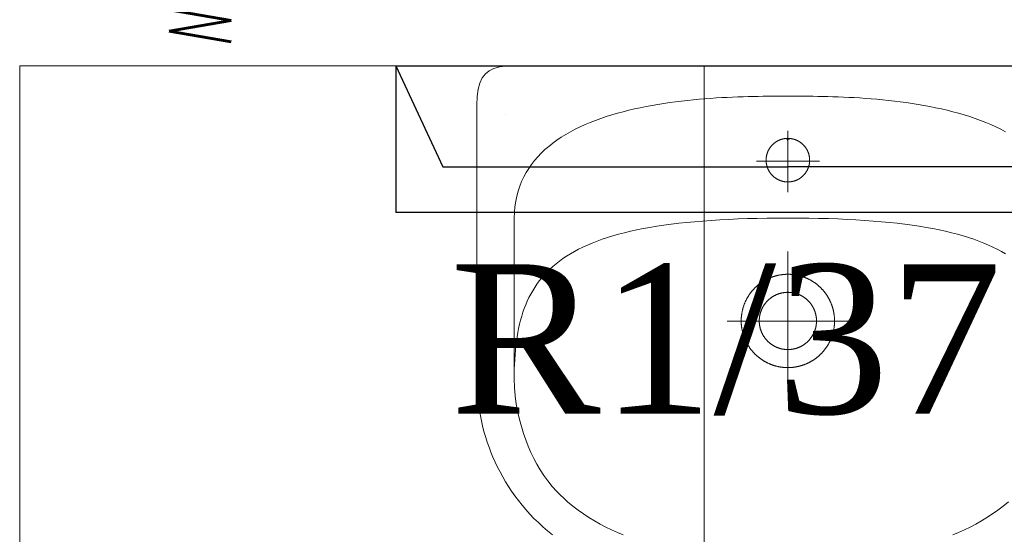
# Model space of a CAD drawing. Header units: centimetres. Extents: x 88729 to 133553, y -16225 to 14174.
# Tile 211 of 231: x 93871 to 93950, y -9073 to -9032. Entities that reach past the tile are written whole.
import ezdxf
from ezdxf.enums import TextEntityAlignment as Align

# ---------------------------------------------------------------- set-up
doc = ezdxf.new("R2010")
doc.units = ezdxf.units.CM
doc.layers.add('A-ARMATURA', color=252, linetype='Continuous', lineweight=5)
doc.layers.add('E_Istn_pozostaje', color=132, linetype='Continuous', lineweight=25)
for name, color, linetype in [('A-SCIANY', 252, 'Continuous'), ('A-SUFITY', 252, 'Continuous'), ('E_opisy siły', 5, 'Continuous'), ('E_PODKLAD', 7, 'Continuous'), ('E_siła', 5, 'Continuous'), ('R-MET-IWE', 252, 'Continuous')]:
    doc.layers.add(name, color=color, linetype=linetype)
doc.styles.add('MM_050', font='romans.shx', dxfattribs={"width": 0.8, "height": 16})
doc.styles.add('old', font='BOOKOS.TTF')
doc.styles.get("Standard").update_dxf_attribs({"font": 'txt.shx'})

# ---------------------------------------------------------------- blocks, each defined once
blk = doc.blocks.new('RLX_F50_18W')
at = {"ltscale": 0.1}
for p, q in [((5.9, 31.5), (-5.9, 31.5)), ((-5.9, -31.5), (-5.9, 31.5)), ((5.9, 31.5), (-2.224, 27.739)), ((5.9, 31.5), (5.9, -31.5)), ((-2.224, 27.739), (-2.224, 0)), ((-2.224, -27.739), (-2.224, 0)), ((-0.118, 0), (0, 0)), ((0, -0.118), (0, 0.118)), ((0, 0), (0.118, 0))]:
    blk.add_line(p, q, dxfattribs=at)
at = {"ltscale": 0.1, "insert": (-23.112, -36.07), "char_height": 5, "width": 57.67941, "attachment_point": 1, "style": 'MM_050'}
blk.add_mtext('CIVIC F50 18W', dxfattribs=at)
at = {"ltscale": 0.1, "flags": 9}
blk.add_attdef('RLXLUM', (0, 0), '', height=0.1, dxfattribs=at)
blk = doc.blocks.new('E_opis siły')
at = {"layer": 'E_siła', "linetype": 'Continuous', "ltscale": 0.5, "style": 'old', "flags": 4}
blk.add_attdef('OBWÓD', (0, 0), '', height=12, dxfattribs=at)
blk = doc.blocks.new('A$C3A7D2EB8')
at = {"layer": 'A-ARMATURA'}
for p, q in [((22.711, 16.627), (22.711, 16.627)), ((1.75, 12.947), (1.75, 12.947)), ((2.3, 0.027), (2.3, 0.027)), ((3.75, 0.027), (3.75, 0.027))]:
    blk.add_line(p, q, dxfattribs=at)
for points in [[(-22.131, 20.535), (-0.008, 20.535), (22.115, 20.535), (22.679, 20.513), (23.178, 20.443), (23.613, 20.319), (23.987, 20.133), (24.299, 19.879), (24.552, 19.551), (24.746, 19.142), (24.884, 18.645), (24.965, 18.054), (24.992, 17.362), (24.992, -4.665), (24.988, -5.035), (24.973, -5.409), (24.95, -5.788), (24.917, -6.171), (24.873, -6.557), (24.82, -6.947), (24.757, -7.339), (24.682, -7.734), (24.598, -8.13), (24.502, -8.528), (24.396, -8.927), (24.278, -9.327), (24.149, -9.727), (24.009, -10.127), (23.857, -10.526), (23.693, -10.925), (23.516, -11.322), (23.328, -11.717), (23.127, -12.111), (22.914, -12.502), (22.688, -12.89), (22.449, -13.274), (22.197, -13.655), (21.931, -14.032), (21.652, -14.404), (21.359, -14.771), (21.053, -15.132), (20.732, -15.488), (20.398, -15.838), (20.049, -16.181), (19.685, -16.518), (19.307, -16.846), (18.913, -17.167)], [(13.228, -17.168), (13.7, -16.972), (14.167, -16.762), (14.629, -16.536), (15.085, -16.295), (15.536, -16.039), (15.981, -15.766), (16.421, -15.476), (16.855, -15.17), (17.283, -14.846), (17.705, -14.505), (18.56, -13.689), (18.934, -13.264), (19.281, -12.832), (19.601, -12.393), (19.897, -11.945), (20.17, -11.487), (20.421, -11.017), (20.653, -10.536), (20.866, -10.041), (21.061, -9.531), (21.242, -9.005), (21.408, -8.462), (21.562, -7.901), (21.704, -7.32), (21.822, -6.649), (21.908, -5.987), (21.965, -5.32), (21.992, -4.636), (21.992, 8.296), (21.975, 8.758), (21.934, 9.206), (21.87, 9.64), (21.784, 10.059), (21.675, 10.464), (21.545, 10.855), (21.395, 11.232), (21.224, 11.596), (21.034, 11.947), (20.825, 12.286), (20.599, 12.611), (20.354, 12.924), (20.093, 13.225), (19.816, 13.514), (19.523, 13.792), (19.216, 14.058), (18.894, 14.312), (18.558, 14.556), (18.209, 14.789), (17.849, 15.012), (17.476, 15.224), (17.092, 15.427), (16.698, 15.619), (16.294, 15.802), (15.881, 15.976), (15.459, 16.141), (15.03, 16.297), (14.593, 16.445), (14.149, 16.584), (13.7, 16.715), (13.245, 16.838), (12.786, 16.954), (12.323, 17.063), (11.856, 17.164), (11.386, 17.258), (10.914, 17.346), (10.441, 17.427), (9.967, 17.503), (9.493, 17.572), (9.019, 17.636), (8.546, 17.694), (8.075, 17.747), (7.606, 17.795), (7.14, 17.839), (6.678, 17.878), (6.22, 17.913), (5.767, 17.944), (5.319, 17.971), (4.878, 17.994), (4.443, 18.015), (4.016, 18.032), (3.597, 18.047), (3.187, 18.059), (2.786, 18.068), (2.395, 18.076), (2.015, 18.082), (1.646, 18.086), (1.289, 18.089), (0.944, 18.091), (0.613, 18.092), (0.295, 18.093), (-0.008, 18.093), (-0.008, 18.093), (-0.311, 18.093), (-0.628, 18.092), (-0.96, 18.091), (-1.304, 18.089), (-1.661, 18.086), (-2.03, 18.082), (-2.411, 18.076), (-2.802, 18.068), (-3.203, 18.059), (-3.613, 18.047), (-4.032, 18.032), (-4.459, 18.015), (-4.894, 17.994), (-5.335, 17.971), (-5.783, 17.944), (-6.236, 17.913), (-6.694, 17.878), (-7.156, 17.839), (-7.622, 17.795), (-8.09, 17.747), (-8.562, 17.694), (-9.034, 17.636), (-9.508, 17.572), (-9.983, 17.503), (-10.457, 17.427), (-10.93, 17.346), (-11.402, 17.258), (-11.871, 17.164), (-12.338, 17.063), (-12.802, 16.954), (-13.261, 16.838), (-13.716, 16.715), (-14.165, 16.584), (-14.608, 16.445), (-15.045, 16.297), (-15.475, 16.141), (-15.896, 15.976), (-16.31, 15.802), (-16.714, 15.619), (-17.108, 15.427), (-17.491, 15.224)], [(-17.721, -14.505), (-17.299, -14.846), (-16.87, -15.17), (-16.436, -15.476), (-15.997, -15.766), (-15.551, -16.039), (-15.101, -16.295), (-14.644, -16.536), (-14.183, -16.762), (-13.716, -16.972), (-13.244, -17.168)], [(-0.008, 10.387), (-0.008, 15.291)], [(-2.53, 12.856), (2.53, 12.856)], [(-0.008, 8.296), (-0.85, 8.293), (-1.672, 8.284), (-2.472, 8.269), (-3.252, 8.249), (-4.012, 8.223), (-4.752, 8.19), (-5.472, 8.152), (-6.173, 8.108), (-6.854, 8.058), (-7.517, 8.002), (-8.16, 7.941), (-8.785, 7.873), (-9.392, 7.799), (-9.981, 7.719), (-10.552, 7.633), (-11.106, 7.541), (-11.642, 7.443), (-12.162, 7.339), (-12.665, 7.229), (-13.151, 7.113), (-13.621, 6.991), (-14.075, 6.862), (-14.513, 6.728), (-14.935, 6.587), (-15.343, 6.44), (-15.735, 6.287), (-16.113, 6.128), (-16.476, 5.962), (-16.825, 5.79), (-17.16, 5.613), (-17.481, 5.428)], [(21.992, -4.665), (21.99, -4.259), (21.982, -3.86), (21.969, -3.468), (21.95, -3.082), (21.924, -2.703), (21.893, -2.331), (21.855, -1.966), (21.811, -1.607), (21.759, -1.255), (21.701, -0.909), (21.634, -0.57), (21.56, -0.238), (21.478, 0.088), (21.388, 0.407), (21.289, 0.719), (21.182, 1.025), (21.065, 1.325), (20.939, 1.617), (20.804, 1.904), (20.659, 2.184), (20.504, 2.457), (20.339, 2.724), (20.163, 2.985), (19.977, 3.239), (19.779, 3.486), (19.571, 3.727), (19.35, 3.962), (19.118, 4.191), (18.874, 4.413), (18.618, 4.629), (18.349, 4.838), (18.068, 5.041), (17.773, 5.238), (17.466, 5.428), (17.145, 5.613), (16.81, 5.79), (16.461, 5.962), (16.097, 6.128), (15.72, 6.287), (15.327, 6.44), (14.92, 6.587), (14.497, 6.728), (14.059, 6.862), (13.605, 6.991), (13.135, 7.113), (12.649, 7.229), (12.146, 7.339), (11.627, 7.443), (11.09, 7.541), (10.537, 7.633), (9.966, 7.719), (9.377, 7.799), (8.77, 7.873), (8.145, 7.941), (7.501, 8.002), (6.839, 8.058), (6.157, 8.108), (5.457, 8.152), (4.736, 8.19), (3.997, 8.223), (3.237, 8.249), (2.457, 8.269), (1.656, 8.284), (0.835, 8.293), (-0.008, 8.296)], [(0, -4.88), (0, 5.618)], [(4.88, 0), (-5.799, 0)]]:
    blk.add_lwpolyline(points, dxfattribs=at)
for points in [[(1.75, 12.945), (1.75, 12.968), (1.749, 12.991), (1.748, 13.014), (1.747, 13.037), (1.746, 13.059), (1.745, 13.082), (1.743, 13.105), (1.74, 13.128), (1.738, 13.151), (1.735, 13.173), (1.732, 13.196), (1.729, 13.219), (1.725, 13.241), (1.721, 13.264), (1.717, 13.286), (1.712, 13.309), (1.707, 13.331), (1.702, 13.354), (1.696, 13.376), (1.691, 13.398), (1.685, 13.42), (1.678, 13.442), (1.672, 13.464), (1.665, 13.486), (1.658, 13.508), (1.65, 13.529), (1.642, 13.551), (1.634, 13.572), (1.626, 13.594), (1.617, 13.615), (1.608, 13.636), (1.599, 13.657), (1.59, 13.678), (1.58, 13.699), (1.57, 13.719), (1.56, 13.74), (1.549, 13.76), (1.539, 13.78), (1.528, 13.8), (1.516, 13.82), (1.505, 13.84), (1.493, 13.86), (1.481, 13.879), (1.469, 13.898), (1.456, 13.917), (1.443, 13.936), (1.43, 13.955), (1.417, 13.974), (1.403, 13.992), (1.389, 14.011), (1.375, 14.029), (1.361, 14.047), (1.347, 14.064), (1.332, 14.082), (1.317, 14.099), (1.302, 14.116), (1.286, 14.133), (1.271, 14.15), (1.255, 14.167), (1.239, 14.183), (1.222, 14.199), (1.206, 14.215), (1.189, 14.231), (1.172, 14.246), (1.155, 14.261), (1.138, 14.276), (1.12, 14.291), (1.103, 14.306), (1.085, 14.32), (1.067, 14.334), (1.049, 14.348), (1.03, 14.362), (1.012, 14.375), (0.993, 14.388), (0.974, 14.401), (0.955, 14.413), (0.935, 14.426), (0.916, 14.438), (0.896, 14.45), (0.877, 14.461), (0.857, 14.473), (0.837, 14.484), (0.817, 14.495), (0.796, 14.505), (0.776, 14.516), (0.755, 14.526), (0.734, 14.535), (0.714, 14.545), (0.693, 14.554), (0.671, 14.563), (0.65, 14.572), (0.629, 14.58), (0.608, 14.588), (0.586, 14.596), (0.564, 14.603), (0.543, 14.611), (0.521, 14.618), (0.499, 14.624), (0.477, 14.631), (0.455, 14.637), (0.433, 14.643), (0.41, 14.648), (0.388, 14.653), (0.366, 14.658), (0.343, 14.663), (0.321, 14.667), (0.298, 14.671), (0.276, 14.675), (0.253, 14.679), (0.23, 14.682), (0.208, 14.685), (0.185, 14.687), (0.162, 14.689), (0.139, 14.691), (0.116, 14.693), (0.094, 14.694), (0.071, 14.696), (0.048, 14.696), (0.025, 14.697), (0.002, 14.697), (-0.021, 14.697), (-0.044, 14.696), (-0.067, 14.696), (-0.09, 14.695), (-0.112, 14.693), (-0.135, 14.692), (-0.158, 14.69), (-0.181, 14.688), (-0.204, 14.685), (-0.226, 14.682), (-0.249, 14.679), (-0.272, 14.676), (-0.294, 14.672), (-0.317, 14.668), (-0.339, 14.664), (-0.362, 14.659), (-0.384, 14.654), (-0.407, 14.649), (-0.429, 14.644), (-0.451, 14.638), (-0.473, 14.632), (-0.495, 14.625), (-0.517, 14.619), (-0.539, 14.612), (-0.561, 14.605), (-0.582, 14.597), (-0.604, 14.59), (-0.625, 14.581), (-0.647, 14.573), (-0.668, 14.565), (-0.689, 14.556), (-0.71, 14.547), (-0.731, 14.537), (-0.752, 14.527), (-0.772, 14.517), (-0.793, 14.507), (-0.813, 14.497), (-0.833, 14.486), (-0.853, 14.475), (-0.873, 14.464), (-0.893, 14.452), (-0.913, 14.44), (-0.932, 14.428), (-0.951, 14.416), (-0.971, 14.403), (-0.989, 14.39), (-1.008, 14.377), (-1.027, 14.364), (-1.045, 14.35), (-1.064, 14.337), (-1.082, 14.323), (-1.1, 14.308), (-1.117, 14.294), (-1.135, 14.279), (-1.152, 14.264), (-1.169, 14.249), (-1.186, 14.234), (-1.203, 14.218), (-1.22, 14.202), (-1.236, 14.186), (-1.252, 14.17), (-1.268, 14.153), (-1.284, 14.136), (-1.299, 14.12), (-1.314, 14.103), (-1.329, 14.085), (-1.344, 14.068), (-1.359, 14.05), (-1.373, 14.032), (-1.387, 14.014), (-1.401, 13.996), (-1.415, 13.977), (-1.428, 13.959), (-1.441, 13.94), (-1.454, 13.921), (-1.467, 13.902), (-1.479, 13.883), (-1.491, 13.863), (-1.503, 13.844), (-1.515, 13.824), (-1.526, 13.804), (-1.537, 13.784), (-1.548, 13.764), (-1.558, 13.743), (-1.569, 13.723), (-1.579, 13.702), (-1.588, 13.682), (-1.598, 13.661), (-1.607, 13.64), (-1.616, 13.619), (-1.625, 13.598), (-1.633, 13.576), (-1.641, 13.555), (-1.649, 13.533), (-1.656, 13.512), (-1.664, 13.49), (-1.671, 13.468), (-1.677, 13.446), (-1.684, 13.424), (-1.69, 13.402), (-1.696, 13.38), (-1.701, 13.358), (-1.706, 13.335), (-1.711, 13.313), (-1.716, 13.291), (-1.72, 13.268), (-1.724, 13.246), (-1.728, 13.223), (-1.732, 13.2), (-1.735, 13.178), (-1.738, 13.155), (-1.74, 13.132), (-1.742, 13.109), (-1.744, 13.087), (-1.746, 13.064), (-1.748, 13.041), (-1.749, 13.018), (-1.749, 12.995), (-1.75, 12.972), (-1.75, 12.949), (-1.75, 12.926), (-1.75, 12.903), (-1.749, 12.881), (-1.748, 12.858), (-1.746, 12.835), (-1.745, 12.812), (-1.743, 12.789), (-1.741, 12.766), (-1.738, 12.744), (-1.735, 12.721), (-1.732, 12.698), (-1.729, 12.676), (-1.725, 12.653), (-1.721, 12.63), (-1.717, 12.608), (-1.712, 12.585), (-1.707, 12.563), (-1.702, 12.541), (-1.697, 12.519), (-1.691, 12.496), (-1.685, 12.474), (-1.679, 12.452), (-1.672, 12.43), (-1.665, 12.408), (-1.658, 12.387), (-1.65, 12.365), (-1.643, 12.344), (-1.635, 12.322), (-1.626, 12.301), (-1.618, 12.28), (-1.609, 12.258), (-1.6, 12.237), (-1.59, 12.216), (-1.581, 12.196), (-1.571, 12.175), (-1.56, 12.155), (-1.55, 12.134), (-1.539, 12.114), (-1.528, 12.094), (-1.517, 12.074), (-1.505, 12.054), (-1.493, 12.035), (-1.481, 12.015), (-1.469, 11.996), (-1.456, 11.977), (-1.444, 11.958), (-1.43, 11.939), (-1.417, 11.92), (-1.404, 11.902), (-1.39, 11.884), (-1.376, 11.866), (-1.361, 11.848), (-1.347, 11.83), (-1.332, 11.812), (-1.317, 11.795), (-1.302, 11.778), (-1.287, 11.761), (-1.271, 11.744), (-1.255, 11.728), (-1.239, 11.711), (-1.223, 11.695), (-1.206, 11.679), (-1.19, 11.664), (-1.173, 11.648), (-1.156, 11.633), (-1.138, 11.618), (-1.121, 11.603), (-1.103, 11.589), (-1.085, 11.574), (-1.067, 11.56), (-1.049, 11.546), (-1.031, 11.533), (-1.012, 11.519), (-0.993, 11.506), (-0.974, 11.493), (-0.955, 11.481), (-0.936, 11.468), (-0.916, 11.456), (-0.897, 11.444), (-0.877, 11.433), (-0.857, 11.421), (-0.837, 11.41), (-0.817, 11.4), (-0.797, 11.389), (-0.776, 11.379), (-0.756, 11.369), (-0.735, 11.359), (-0.714, 11.349), (-0.693, 11.34), (-0.672, 11.331), (-0.651, 11.323), (-0.629, 11.314), (-0.608, 11.306), (-0.586, 11.298), (-0.565, 11.291), (-0.543, 11.284), (-0.521, 11.277), (-0.499, 11.27), (-0.477, 11.263), (-0.455, 11.257), (-0.433, 11.252), (-0.411, 11.246), (-0.389, 11.241), (-0.366, 11.236), (-0.344, 11.231), (-0.321, 11.227), (-0.299, 11.223), (-0.276, 11.219), (-0.254, 11.216), (-0.231, 11.212), (-0.208, 11.21), (-0.185, 11.207), (-0.163, 11.205), (-0.14, 11.203), (-0.117, 11.201), (-0.094, 11.2), (-0.071, 11.199), (-0.048, 11.198), (-0.025, 11.197), (-0.002, 11.197), (0.02, 11.197), (0.043, 11.198), (0.066, 11.198), (0.089, 11.199), (0.112, 11.201), (0.135, 11.202), (0.158, 11.204), (0.18, 11.206), (0.203, 11.209), (0.226, 11.212), (0.249, 11.215), (0.271, 11.218), (0.294, 11.222), (0.316, 11.226), (0.339, 11.23), (0.361, 11.235), (0.384, 11.24), (0.406, 11.245), (0.428, 11.25), (0.45, 11.256), (0.473, 11.262), (0.495, 11.269), (0.517, 11.275), (0.538, 11.282), (0.56, 11.289), (0.582, 11.297), (0.603, 11.305), (0.625, 11.313), (0.646, 11.321), (0.667, 11.329), (0.688, 11.338), (0.709, 11.348), (0.73, 11.357), (0.751, 11.367), (0.772, 11.377), (0.792, 11.387), (0.813, 11.397), (0.833, 11.408), (0.853, 11.419), (0.873, 11.43), (0.893, 11.442), (0.912, 11.454), (0.932, 11.466), (0.951, 11.478), (0.97, 11.491), (0.989, 11.504), (1.008, 11.517), (1.027, 11.53), (1.045, 11.544), (1.063, 11.557), (1.081, 11.571), (1.099, 11.586), (1.117, 11.6), (1.135, 11.615), (1.152, 11.63), (1.169, 11.645), (1.186, 11.66), (1.203, 11.676), (1.219, 11.692), (1.236, 11.708), (1.252, 11.724), (1.268, 11.741), (1.283, 11.757), (1.299, 11.774), (1.314, 11.792), (1.329, 11.809), (1.344, 11.826), (1.358, 11.844), (1.373, 11.862), (1.387, 11.88), (1.401, 11.898), (1.414, 11.917), (1.428, 11.935), (1.441, 11.954), (1.454, 11.973), (1.466, 11.992), (1.479, 12.011), (1.491, 12.031), (1.503, 12.05), (1.514, 12.07), (1.525, 12.09), (1.537, 12.11), (1.547, 12.13), (1.558, 12.15), (1.568, 12.171), (1.578, 12.192), (1.588, 12.212), (1.597, 12.233), (1.607, 12.254), (1.616, 12.275), (1.624, 12.296), (1.633, 12.318), (1.641, 12.339), (1.649, 12.361), (1.656, 12.382), (1.663, 12.404), (1.67, 12.426), (1.677, 12.448), (1.683, 12.47), (1.689, 12.492), (1.695, 12.514), (1.701, 12.536), (1.706, 12.559), (1.711, 12.581), (1.716, 12.603), (1.72, 12.626), (1.724, 12.648), (1.728, 12.671), (1.731, 12.694), (1.734, 12.716), (1.737, 12.739), (1.74, 12.762), (1.742, 12.785), (1.744, 12.807), (1.746, 12.83), (1.747, 12.853), (1.748, 12.876), (1.749, 12.899), (1.75, 12.922), (1.75, 12.945)], [(3.75, 0.023), (3.75, 0.056), (3.749, 0.09), (3.749, 0.123), (3.748, 0.157), (3.746, 0.19), (3.745, 0.224), (3.743, 0.258), (3.741, 0.291), (3.738, 0.324), (3.735, 0.358), (3.732, 0.391), (3.729, 0.425), (3.725, 0.458), (3.721, 0.491), (3.717, 0.525), (3.712, 0.558), (3.707, 0.591), (3.702, 0.624), (3.697, 0.657), (3.691, 0.69), (3.685, 0.723), (3.678, 0.756), (3.672, 0.789), (3.665, 0.822), (3.657, 0.855), (3.65, 0.888), (3.642, 0.92), (3.634, 0.953), (3.626, 0.985), (3.617, 1.018), (3.608, 1.05), (3.598, 1.082), (3.589, 1.114), (3.579, 1.147), (3.569, 1.179), (3.558, 1.21), (3.548, 1.242), (3.537, 1.274), (3.525, 1.306), (3.514, 1.337), (3.502, 1.368), (3.49, 1.4), (3.477, 1.431), (3.465, 1.462), (3.452, 1.493), (3.438, 1.524), (3.425, 1.554), (3.411, 1.585), (3.397, 1.616), (3.383, 1.646), (3.368, 1.676), (3.353, 1.706), (3.338, 1.736), (3.323, 1.766), (3.307, 1.796), (3.291, 1.825), (3.275, 1.854), (3.258, 1.884), (3.241, 1.913), (3.224, 1.942), (3.207, 1.97), (3.19, 1.999), (3.172, 2.028), (3.154, 2.056), (3.136, 2.084), (3.117, 2.112), (3.098, 2.14), (3.079, 2.167), (3.06, 2.195), (3.04, 2.222), (3.021, 2.249), (3.001, 2.276), (2.98, 2.303), (2.96, 2.33), (2.939, 2.356), (2.918, 2.382), (2.897, 2.408), (2.876, 2.434), (2.854, 2.46), (2.832, 2.485), (2.81, 2.51), (2.788, 2.536), (2.765, 2.56), (2.742, 2.585), (2.719, 2.609), (2.696, 2.634), (2.673, 2.658), (2.649, 2.682), (2.625, 2.705), (2.601, 2.729), (2.577, 2.752), (2.552, 2.775), (2.528, 2.797), (2.503, 2.82), (2.478, 2.842), (2.452, 2.864), (2.427, 2.886), (2.401, 2.908), (2.375, 2.929), (2.349, 2.95), (2.323, 2.971), (2.296, 2.992), (2.27, 3.012), (2.243, 3.032), (2.216, 3.052), (2.189, 3.072), (2.161, 3.092), (2.134, 3.111), (2.106, 3.13), (2.078, 3.148), (2.05, 3.167), (2.022, 3.185), (1.994, 3.203), (1.965, 3.221), (1.937, 3.238), (1.908, 3.256), (1.879, 3.272), (1.85, 3.289), (1.821, 3.306), (1.791, 3.322), (1.762, 3.338), (1.732, 3.353), (1.702, 3.369), (1.672, 3.384), (1.642, 3.399), (1.612, 3.413), (1.581, 3.427), (1.551, 3.441), (1.52, 3.455), (1.489, 3.469), (1.459, 3.482), (1.428, 3.495), (1.397, 3.507), (1.365, 3.52), (1.334, 3.532), (1.303, 3.544), (1.271, 3.555), (1.239, 3.566), (1.208, 3.577), (1.176, 3.588), (1.144, 3.598), (1.112, 3.608), (1.08, 3.618), (1.048, 3.628), (1.015, 3.637), (0.983, 3.646), (0.951, 3.655), (0.918, 3.663), (0.886, 3.671), (0.853, 3.679), (0.82, 3.686), (0.787, 3.694), (0.755, 3.7), (0.722, 3.707), (0.689, 3.713), (0.656, 3.719), (0.623, 3.725), (0.59, 3.731), (0.556, 3.736), (0.523, 3.74), (0.49, 3.745), (0.457, 3.749), (0.423, 3.753), (0.39, 3.757), (0.357, 3.76), (0.323, 3.763), (0.29, 3.766), (0.256, 3.768), (0.223, 3.771), (0.189, 3.772), (0.156, 3.774), (0.122, 3.775), (0.089, 3.776), (0.055, 3.777), (0.021, 3.777), (-0.012, 3.777), (-0.046, 3.777), (-0.079, 3.776), (-0.113, 3.775), (-0.146, 3.774), (-0.18, 3.773), (-0.213, 3.771), (-0.247, 3.769), (-0.28, 3.767), (-0.314, 3.764), (-0.347, 3.761), (-0.381, 3.758), (-0.414, 3.754), (-0.447, 3.75), (-0.481, 3.746), (-0.514, 3.742), (-0.547, 3.737), (-0.58, 3.732), (-0.614, 3.727), (-0.647, 3.721), (-0.68, 3.715), (-0.713, 3.709), (-0.746, 3.702), (-0.778, 3.695), (-0.811, 3.688), (-0.844, 3.681), (-0.877, 3.673), (-0.909, 3.665), (-0.942, 3.657), (-0.974, 3.648), (-1.007, 3.64), (-1.039, 3.63), (-1.071, 3.621), (-1.103, 3.611), (-1.135, 3.601), (-1.167, 3.591), (-1.199, 3.58), (-1.231, 3.569), (-1.262, 3.558), (-1.294, 3.547), (-1.325, 3.535), (-1.357, 3.523), (-1.388, 3.511), (-1.419, 3.498), (-1.45, 3.485), (-1.481, 3.472), (-1.512, 3.459), (-1.542, 3.445), (-1.573, 3.431), (-1.603, 3.417), (-1.634, 3.403), (-1.664, 3.388), (-1.694, 3.373), (-1.724, 3.358), (-1.753, 3.342), (-1.783, 3.326), (-1.812, 3.31), (-1.842, 3.294), (-1.871, 3.277), (-1.9, 3.26), (-1.929, 3.243), (-1.958, 3.226), (-1.986, 3.208), (-2.014, 3.19), (-2.043, 3.172), (-2.071, 3.154), (-2.099, 3.135), (-2.126, 3.116), (-2.154, 3.097), (-2.181, 3.077), (-2.209, 3.058), (-2.236, 3.038), (-2.262, 3.018), (-2.289, 2.997), (-2.316, 2.977), (-2.342, 2.956), (-2.368, 2.935), (-2.394, 2.914), (-2.42, 2.892), (-2.445, 2.87), (-2.471, 2.848), (-2.496, 2.826), (-2.521, 2.804), (-2.545, 2.781), (-2.57, 2.758), (-2.594, 2.735), (-2.618, 2.712), (-2.642, 2.688), (-2.666, 2.664), (-2.69, 2.64), (-2.713, 2.616), (-2.736, 2.592), (-2.759, 2.567), (-2.781, 2.542), (-2.804, 2.517), (-2.826, 2.492), (-2.848, 2.467), (-2.87, 2.441), (-2.891, 2.415), (-2.912, 2.389), (-2.933, 2.363), (-2.954, 2.337), (-2.975, 2.31), (-2.995, 2.284), (-3.015, 2.257), (-3.035, 2.23), (-3.055, 2.202), (-3.074, 2.175), (-3.093, 2.147), (-3.112, 2.12), (-3.13, 2.092), (-3.149, 2.064), (-3.167, 2.035), (-3.185, 2.007), (-3.202, 1.978), (-3.22, 1.95), (-3.237, 1.921), (-3.254, 1.892), (-3.27, 1.863), (-3.286, 1.833), (-3.302, 1.804), (-3.318, 1.774), (-3.334, 1.744), (-3.349, 1.714), (-3.364, 1.684), (-3.379, 1.654), (-3.393, 1.624), (-3.407, 1.593), (-3.421, 1.563), (-3.435, 1.532), (-3.448, 1.501), (-3.461, 1.47), (-3.474, 1.439), (-3.486, 1.408), (-3.499, 1.377), (-3.511, 1.346), (-3.522, 1.314), (-3.534, 1.283), (-3.545, 1.251), (-3.555, 1.219), (-3.566, 1.187), (-3.576, 1.155), (-3.586, 1.123), (-3.596, 1.091), (-3.605, 1.059), (-3.614, 1.027), (-3.623, 0.994), (-3.632, 0.962), (-3.64, 0.929), (-3.648, 0.897), (-3.655, 0.864), (-3.663, 0.831), (-3.67, 0.798), (-3.677, 0.766), (-3.683, 0.733), (-3.689, 0.7), (-3.695, 0.667), (-3.701, 0.633), (-3.706, 0.6), (-3.711, 0.567), (-3.716, 0.534), (-3.72, 0.501), (-3.724, 0.467), (-3.728, 0.434), (-3.731, 0.401), (-3.735, 0.367), (-3.737, 0.334), (-3.74, 0.3), (-3.742, 0.267), (-3.744, 0.233), (-3.746, 0.2), (-3.747, 0.166), (-3.748, 0.133), (-3.749, 0.099), (-3.75, 0.066), (-3.75, 0.032), (-3.75, -0.002), (-3.749, -0.035), (-3.749, -0.069), (-3.748, -0.102), (-3.746, -0.136), (-3.745, -0.169), (-3.743, -0.203), (-3.741, -0.236), (-3.738, -0.27), (-3.735, -0.303), (-3.732, -0.337), (-3.729, -0.37), (-3.725, -0.403), (-3.721, -0.437), (-3.717, -0.47), (-3.712, -0.503), (-3.707, -0.536), (-3.702, -0.57), (-3.697, -0.603), (-3.691, -0.636), (-3.685, -0.669), (-3.678, -0.702), (-3.672, -0.735), (-3.665, -0.767), (-3.658, -0.8), (-3.65, -0.833), (-3.642, -0.866), (-3.634, -0.898), (-3.626, -0.931), (-3.617, -0.963), (-3.608, -0.995), (-3.599, -1.028), (-3.589, -1.06), (-3.579, -1.092), (-3.569, -1.124), (-3.559, -1.156), (-3.548, -1.188), (-3.537, -1.219), (-3.525, -1.251), (-3.514, -1.282), (-3.502, -1.314), (-3.49, -1.345), (-3.477, -1.376), (-3.465, -1.407), (-3.452, -1.438), (-3.439, -1.469), (-3.425, -1.5), (-3.411, -1.53), (-3.397, -1.561), (-3.383, -1.591), (-3.368, -1.621), (-3.353, -1.652), (-3.338, -1.681), (-3.323, -1.711), (-3.307, -1.741), (-3.291, -1.77), (-3.275, -1.8), (-3.258, -1.829), (-3.242, -1.858), (-3.225, -1.887), (-3.207, -1.916), (-3.19, -1.945), (-3.172, -1.973), (-3.154, -2.001), (-3.136, -2.029), (-3.117, -2.057), (-3.098, -2.085), (-3.079, -2.113), (-3.06, -2.14), (-3.041, -2.168), (-3.021, -2.195), (-3.001, -2.222), (-2.981, -2.248), (-2.96, -2.275), (-2.939, -2.301), (-2.918, -2.328), (-2.897, -2.354), (-2.876, -2.38), (-2.854, -2.405), (-2.832, -2.431), (-2.81, -2.456), (-2.788, -2.481), (-2.765, -2.506), (-2.742, -2.53), (-2.719, -2.555), (-2.696, -2.579), (-2.673, -2.603), (-2.649, -2.627), (-2.625, -2.651), (-2.601, -2.674), (-2.577, -2.697), (-2.552, -2.72), (-2.528, -2.743), (-2.503, -2.765), (-2.478, -2.788), (-2.452, -2.81), (-2.427, -2.832), (-2.401, -2.853), (-2.375, -2.874), (-2.349, -2.896), (-2.323, -2.917), (-2.297, -2.937), (-2.27, -2.958), (-2.243, -2.978), (-2.216, -2.998), (-2.189, -3.018), (-2.162, -3.037), (-2.134, -3.056), (-2.107, -3.075), (-2.079, -3.094), (-2.051, -3.112), (-2.023, -3.131), (-1.994, -3.149), (-1.966, -3.166), (-1.937, -3.184), (-1.908, -3.201), (-1.879, -3.218), (-1.85, -3.235), (-1.821, -3.251), (-1.791, -3.267), (-1.762, -3.283), (-1.732, -3.299), (-1.702, -3.314), (-1.672, -3.329), (-1.642, -3.344), (-1.612, -3.359), (-1.582, -3.373), (-1.551, -3.387), (-1.521, -3.401), (-1.49, -3.414), (-1.459, -3.427), (-1.428, -3.44), (-1.397, -3.453), (-1.366, -3.465), (-1.334, -3.477), (-1.303, -3.489), (-1.271, -3.501), (-1.24, -3.512), (-1.208, -3.523), (-1.176, -3.534), (-1.144, -3.544), (-1.112, -3.554), (-1.08, -3.564), (-1.048, -3.573), (-1.016, -3.583), (-0.983, -3.592), (-0.951, -3.6), (-0.919, -3.609), (-0.886, -3.617), (-0.853, -3.624), (-0.821, -3.632), (-0.788, -3.639), (-0.755, -3.646), (-0.722, -3.653), (-0.689, -3.659), (-0.656, -3.665), (-0.623, -3.671), (-0.59, -3.676), (-0.557, -3.681), (-0.523, -3.686), (-0.49, -3.691), (-0.457, -3.695), (-0.424, -3.699), (-0.39, -3.702), (-0.357, -3.706), (-0.323, -3.709), (-0.29, -3.712), (-0.256, -3.714), (-0.223, -3.716), (-0.189, -3.718), (-0.156, -3.72), (-0.122, -3.721), (-0.089, -3.722), (-0.055, -3.722), (-0.022, -3.723), (0.012, -3.723), (0.045, -3.723), (0.079, -3.722), (0.112, -3.721), (0.146, -3.72), (0.18, -3.719), (0.213, -3.717), (0.247, -3.715), (0.28, -3.712), (0.314, -3.71), (0.347, -3.707), (0.38, -3.703), (0.414, -3.7), (0.447, -3.696), (0.48, -3.692), (0.514, -3.687), (0.547, -3.683), (0.58, -3.678), (0.613, -3.672), (0.646, -3.667), (0.679, -3.661), (0.712, -3.655), (0.745, -3.648), (0.778, -3.641), (0.811, -3.634), (0.844, -3.627), (0.876, -3.619), (0.909, -3.611), (0.941, -3.603), (0.974, -3.594), (1.006, -3.585), (1.039, -3.576), (1.071, -3.567), (1.103, -3.557), (1.135, -3.547), (1.167, -3.537), (1.199, -3.526), (1.23, -3.515), (1.262, -3.504), (1.294, -3.493), (1.325, -3.481), (1.356, -3.469), (1.388, -3.457), (1.419, -3.444), (1.45, -3.431), (1.481, -3.418), (1.511, -3.405), (1.542, -3.391), (1.573, -3.377), (1.603, -3.363), (1.633, -3.348), (1.663, -3.334), (1.693, -3.319), (1.723, -3.303), (1.753, -3.288), (1.783, -3.272), (1.812, -3.256), (1.841, -3.24), (1.871, -3.223), (1.9, -3.206), (1.928, -3.189), (1.957, -3.172), (1.986, -3.154), (2.014, -3.136), (2.042, -3.118), (2.07, -3.099), (2.098, -3.081), (2.126, -3.062), (2.154, -3.043), (2.181, -3.023), (2.208, -3.004), (2.235, -2.984), (2.262, -2.964), (2.289, -2.943), (2.315, -2.923), (2.342, -2.902), (2.368, -2.881), (2.394, -2.859), (2.419, -2.838), (2.445, -2.816), (2.47, -2.794), (2.495, -2.772), (2.52, -2.75), (2.545, -2.727), (2.57, -2.704), (2.594, -2.681), (2.618, -2.658), (2.642, -2.634), (2.666, -2.61), (2.689, -2.586), (2.713, -2.562), (2.736, -2.538), (2.759, -2.513), (2.781, -2.488), (2.804, -2.463), (2.826, -2.438), (2.848, -2.413), (2.869, -2.387), (2.891, -2.361), (2.912, -2.335), (2.933, -2.309), (2.954, -2.283), (2.975, -2.256), (2.995, -2.23), (3.015, -2.203), (3.035, -2.176), (3.054, -2.148), (3.074, -2.121), (3.093, -2.093), (3.112, -2.066), (3.13, -2.038), (3.149, -2.01), (3.167, -1.981), (3.185, -1.953), (3.202, -1.924), (3.22, -1.896), (3.237, -1.867), (3.253, -1.838), (3.27, -1.808), (3.286, -1.779), (3.302, -1.75), (3.318, -1.72), (3.334, -1.69), (3.349, -1.66), (3.364, -1.63), (3.379, -1.6), (3.393, -1.57), (3.407, -1.539), (3.421, -1.509), (3.435, -1.478), (3.448, -1.447), (3.461, -1.416), (3.474, -1.385), (3.486, -1.354), (3.498, -1.323), (3.51, -1.292), (3.522, -1.26), (3.533, -1.229), (3.545, -1.197), (3.555, -1.165), (3.566, -1.133), (3.576, -1.101), (3.586, -1.069), (3.596, -1.037), (3.605, -1.005), (3.614, -0.973), (3.623, -0.94), (3.632, -0.908), (3.64, -0.875), (3.648, -0.843), (3.655, -0.81), (3.663, -0.777), (3.67, -0.744), (3.677, -0.712), (3.683, -0.679), (3.689, -0.646), (3.695, -0.613), (3.701, -0.579), (3.706, -0.546), (3.711, -0.513), (3.716, -0.48), (3.72, -0.447), (3.724, -0.413), (3.728, -0.38), (3.731, -0.347), (3.735, -0.313), (3.737, -0.28), (3.74, -0.246), (3.742, -0.213), (3.744, -0.179), (3.746, -0.146), (3.747, -0.112), (3.748, -0.079), (3.749, -0.045), (3.75, -0.012), (3.75, 0.022)], [(2.3, 0.024), (2.3, 0.051), (2.299, 0.077), (2.299, 0.103), (2.297, 0.13), (2.296, 0.156), (2.295, 0.182), (2.293, 0.208), (2.29, 0.234), (2.288, 0.26), (2.285, 0.287), (2.282, 0.313), (2.279, 0.339), (2.275, 0.365), (2.271, 0.391), (2.267, 0.417), (2.262, 0.443), (2.257, 0.468), (2.252, 0.494), (2.246, 0.52), (2.241, 0.545), (2.235, 0.571), (2.228, 0.596), (2.222, 0.622), (2.215, 0.647), (2.207, 0.673), (2.2, 0.698), (2.192, 0.723), (2.184, 0.748), (2.176, 0.773), (2.167, 0.797), (2.158, 0.822), (2.149, 0.847), (2.139, 0.871), (2.13, 0.896), (2.119, 0.92), (2.109, 0.944), (2.099, 0.968), (2.088, 0.992), (2.076, 1.016), (2.065, 1.039), (2.053, 1.063), (2.041, 1.086), (2.029, 1.11), (2.017, 1.133), (2.004, 1.156), (1.991, 1.179), (1.978, 1.201), (1.964, 1.224), (1.95, 1.246), (1.936, 1.268), (1.922, 1.29), (1.907, 1.312), (1.892, 1.334), (1.877, 1.355), (1.862, 1.377), (1.847, 1.398), (1.831, 1.419), (1.815, 1.44), (1.799, 1.46), (1.782, 1.481), (1.765, 1.501), (1.748, 1.521), (1.731, 1.541), (1.714, 1.561), (1.696, 1.58), (1.678, 1.6), (1.66, 1.619), (1.642, 1.637), (1.623, 1.656), (1.605, 1.675), (1.586, 1.693), (1.567, 1.711), (1.547, 1.729), (1.528, 1.746), (1.508, 1.764), (1.488, 1.781), (1.468, 1.798), (1.448, 1.814), (1.427, 1.831), (1.406, 1.847), (1.386, 1.863), (1.365, 1.878), (1.343, 1.894), (1.322, 1.909), (1.3, 1.924), (1.279, 1.939), (1.257, 1.953), (1.235, 1.968), (1.212, 1.982), (1.19, 1.995), (1.167, 2.009), (1.145, 2.022), (1.122, 2.035), (1.099, 2.048), (1.076, 2.06), (1.052, 2.072), (1.029, 2.084), (1.005, 2.096), (0.982, 2.107), (0.958, 2.118), (0.934, 2.129), (0.91, 2.139), (0.886, 2.15), (0.861, 2.16), (0.837, 2.169), (0.812, 2.179), (0.788, 2.188), (0.763, 2.197), (0.738, 2.205), (0.713, 2.214), (0.688, 2.222), (0.663, 2.229), (0.638, 2.237), (0.613, 2.244), (0.587, 2.251), (0.562, 2.257), (0.536, 2.264), (0.511, 2.27), (0.485, 2.275), (0.459, 2.281), (0.434, 2.286), (0.408, 2.291), (0.382, 2.295), (0.356, 2.299), (0.33, 2.303), (0.304, 2.307), (0.278, 2.31), (0.252, 2.313), (0.226, 2.316), (0.199, 2.318), (0.173, 2.321), (0.147, 2.322), (0.121, 2.324), (0.095, 2.325), (0.068, 2.326), (0.042, 2.327), (0.016, 2.327), (-0.01, 2.327), (-0.037, 2.327), (-0.063, 2.326), (-0.089, 2.325), (-0.116, 2.324), (-0.142, 2.323), (-0.168, 2.321), (-0.194, 2.319), (-0.22, 2.317), (-0.246, 2.314), (-0.273, 2.311), (-0.299, 2.308), (-0.325, 2.304), (-0.351, 2.3), (-0.377, 2.296), (-0.402, 2.292), (-0.428, 2.287), (-0.454, 2.282), (-0.48, 2.277), (-0.506, 2.271), (-0.531, 2.265), (-0.557, 2.259), (-0.582, 2.252), (-0.607, 2.245), (-0.633, 2.238), (-0.658, 2.231), (-0.683, 2.223), (-0.708, 2.215), (-0.733, 2.207), (-0.758, 2.199), (-0.783, 2.19), (-0.807, 2.181), (-0.832, 2.171), (-0.856, 2.162), (-0.881, 2.152), (-0.905, 2.142), (-0.929, 2.131), (-0.953, 2.12), (-0.977, 2.109), (-1.001, 2.098), (-1.024, 2.087), (-1.048, 2.075), (-1.071, 2.063), (-1.094, 2.05), (-1.117, 2.038), (-1.14, 2.025), (-1.163, 2.012), (-1.185, 1.998), (-1.208, 1.985), (-1.23, 1.971), (-1.252, 1.956), (-1.274, 1.942), (-1.296, 1.927), (-1.318, 1.912), (-1.339, 1.897), (-1.36, 1.882), (-1.381, 1.866), (-1.402, 1.85), (-1.423, 1.834), (-1.444, 1.818), (-1.464, 1.801), (-1.484, 1.784), (-1.504, 1.767), (-1.524, 1.75), (-1.543, 1.732), (-1.563, 1.715), (-1.582, 1.697), (-1.601, 1.679), (-1.62, 1.66), (-1.638, 1.642), (-1.657, 1.623), (-1.675, 1.604), (-1.693, 1.584), (-1.71, 1.565), (-1.728, 1.545), (-1.745, 1.526), (-1.762, 1.506), (-1.779, 1.485), (-1.795, 1.465), (-1.812, 1.444), (-1.828, 1.423), (-1.844, 1.403), (-1.859, 1.381), (-1.874, 1.36), (-1.89, 1.339), (-1.904, 1.317), (-1.919, 1.295), (-1.933, 1.273), (-1.948, 1.251), (-1.961, 1.229), (-1.975, 1.206), (-1.988, 1.183), (-2.001, 1.161), (-2.014, 1.138), (-2.027, 1.115), (-2.039, 1.091), (-2.051, 1.068), (-2.063, 1.045), (-2.074, 1.021), (-2.086, 0.997), (-2.096, 0.973), (-2.107, 0.949), (-2.118, 0.925), (-2.128, 0.901), (-2.138, 0.877), (-2.147, 0.852), (-2.156, 0.827), (-2.165, 0.803), (-2.174, 0.778), (-2.183, 0.753), (-2.191, 0.728), (-2.199, 0.703), (-2.206, 0.678), (-2.213, 0.653), (-2.22, 0.627), (-2.227, 0.602), (-2.234, 0.576), (-2.24, 0.551), (-2.245, 0.525), (-2.251, 0.5), (-2.256, 0.474), (-2.261, 0.448), (-2.266, 0.422), (-2.27, 0.396), (-2.274, 0.37), (-2.278, 0.344), (-2.282, 0.318), (-2.285, 0.292), (-2.288, 0.266), (-2.29, 0.24), (-2.293, 0.214), (-2.294, 0.188), (-2.296, 0.161), (-2.298, 0.135), (-2.299, 0.109), (-2.299, 0.083), (-2.3, 0.056), (-2.3, 0.03), (-2.3, 0.004), (-2.3, -0.022), (-2.299, -0.049), (-2.298, -0.075), (-2.297, -0.101), (-2.295, -0.127), (-2.293, -0.154), (-2.291, -0.18), (-2.288, -0.206), (-2.285, -0.232), (-2.282, -0.258), (-2.279, -0.284), (-2.275, -0.31), (-2.271, -0.336), (-2.267, -0.362), (-2.262, -0.388), (-2.257, -0.414), (-2.252, -0.44), (-2.247, -0.465), (-2.241, -0.491), (-2.235, -0.516), (-2.229, -0.542), (-2.222, -0.567), (-2.215, -0.593), (-2.208, -0.618), (-2.2, -0.643), (-2.192, -0.668), (-2.184, -0.693), (-2.176, -0.718), (-2.167, -0.743), (-2.158, -0.768), (-2.149, -0.792), (-2.14, -0.817), (-2.13, -0.841), (-2.12, -0.865), (-2.11, -0.89), (-2.099, -0.914), (-2.088, -0.938), (-2.077, -0.961), (-2.065, -0.985), (-2.054, -1.008), (-2.042, -1.032), (-2.03, -1.055), (-2.017, -1.078), (-2.004, -1.101), (-1.991, -1.124), (-1.978, -1.147), (-1.964, -1.169), (-1.951, -1.192), (-1.937, -1.214), (-1.922, -1.236), (-1.908, -1.258), (-1.893, -1.279), (-1.878, -1.301), (-1.863, -1.322), (-1.847, -1.343), (-1.831, -1.364), (-1.815, -1.385), (-1.799, -1.406), (-1.783, -1.426), (-1.766, -1.447), (-1.749, -1.467), (-1.732, -1.487), (-1.714, -1.506), (-1.697, -1.526), (-1.679, -1.545), (-1.661, -1.564), (-1.642, -1.583), (-1.624, -1.602), (-1.605, -1.62), (-1.586, -1.638), (-1.567, -1.656), (-1.548, -1.674), (-1.528, -1.692), (-1.509, -1.709), (-1.489, -1.726), (-1.468, -1.743), (-1.448, -1.76), (-1.428, -1.776), (-1.407, -1.792), (-1.386, -1.808), (-1.365, -1.824), (-1.344, -1.839), (-1.322, -1.855), (-1.301, -1.87), (-1.279, -1.884), (-1.257, -1.899), (-1.235, -1.913), (-1.213, -1.927), (-1.19, -1.941), (-1.168, -1.954), (-1.145, -1.968), (-1.122, -1.98), (-1.099, -1.993), (-1.076, -2.006), (-1.053, -2.018), (-1.029, -2.03), (-1.006, -2.041), (-0.982, -2.053), (-0.958, -2.064), (-0.934, -2.074), (-0.91, -2.085), (-0.886, -2.095), (-0.862, -2.105), (-0.837, -2.115), (-0.813, -2.124), (-0.788, -2.134), (-0.764, -2.142), (-0.739, -2.151), (-0.714, -2.159), (-0.689, -2.167), (-0.664, -2.175), (-0.638, -2.182), (-0.613, -2.19), (-0.588, -2.196), (-0.562, -2.203), (-0.537, -2.209), (-0.511, -2.215), (-0.486, -2.221), (-0.46, -2.226), (-0.434, -2.231), (-0.408, -2.236), (-0.382, -2.241), (-0.356, -2.245), (-0.33, -2.249), (-0.304, -2.253), (-0.278, -2.256), (-0.252, -2.259), (-0.226, -2.262), (-0.2, -2.264), (-0.174, -2.266), (-0.148, -2.268), (-0.121, -2.27), (-0.095, -2.271), (-0.069, -2.272), (-0.043, -2.272), (-0.016, -2.273), (0.01, -2.273), (0.036, -2.273), (0.062, -2.272), (0.089, -2.271), (0.115, -2.27), (0.141, -2.268), (0.167, -2.267), (0.194, -2.265), (0.22, -2.262), (0.246, -2.26), (0.272, -2.257), (0.298, -2.253), (0.324, -2.25), (0.35, -2.246), (0.376, -2.242), (0.402, -2.237), (0.428, -2.233), (0.454, -2.228), (0.479, -2.222), (0.505, -2.217), (0.531, -2.211), (0.556, -2.204), (0.582, -2.198), (0.607, -2.191), (0.632, -2.184), (0.657, -2.177), (0.683, -2.169), (0.708, -2.161), (0.733, -2.153), (0.757, -2.144), (0.782, -2.136), (0.807, -2.127), (0.831, -2.117), (0.856, -2.108), (0.88, -2.098), (0.904, -2.087), (0.928, -2.077), (0.952, -2.066), (0.976, -2.055), (1, -2.044), (1.024, -2.032), (1.047, -2.021), (1.07, -2.008), (1.094, -1.996), (1.117, -1.983), (1.14, -1.971), (1.162, -1.957), (1.185, -1.944), (1.207, -1.93), (1.23, -1.916), (1.252, -1.902), (1.274, -1.888), (1.295, -1.873), (1.317, -1.858), (1.339, -1.843), (1.36, -1.828), (1.381, -1.812), (1.402, -1.796), (1.423, -1.78), (1.443, -1.764), (1.463, -1.747), (1.484, -1.73), (1.504, -1.713), (1.523, -1.696), (1.543, -1.678), (1.562, -1.661), (1.582, -1.643), (1.601, -1.624), (1.619, -1.606), (1.638, -1.587), (1.656, -1.569), (1.674, -1.55), (1.692, -1.53), (1.71, -1.511), (1.727, -1.491), (1.745, -1.471), (1.762, -1.451), (1.778, -1.431), (1.795, -1.411), (1.811, -1.39), (1.827, -1.369), (1.843, -1.348), (1.859, -1.327), (1.874, -1.306), (1.889, -1.284), (1.904, -1.263), (1.919, -1.241), (1.933, -1.219), (1.947, -1.197), (1.961, -1.174), (1.975, -1.152), (1.988, -1.129), (2.001, -1.106), (2.014, -1.084), (2.026, -1.061), (2.039, -1.037), (2.051, -1.014), (2.062, -0.99), (2.074, -0.967), (2.085, -0.943), (2.096, -0.919), (2.107, -0.895), (2.117, -0.871), (2.127, -0.847), (2.137, -0.822), (2.147, -0.798), (2.156, -0.773), (2.165, -0.749), (2.174, -0.724), (2.182, -0.699), (2.19, -0.674), (2.198, -0.649), (2.206, -0.624), (2.213, -0.599), (2.22, -0.573), (2.227, -0.548), (2.233, -0.522), (2.239, -0.497), (2.245, -0.471), (2.251, -0.446), (2.256, -0.42), (2.261, -0.394), (2.266, -0.368), (2.27, -0.342), (2.274, -0.316), (2.278, -0.29), (2.281, -0.264), (2.284, -0.238), (2.287, -0.212), (2.29, -0.186), (2.292, -0.16), (2.294, -0.134), (2.296, -0.107), (2.297, -0.081), (2.298, -0.055), (2.299, -0.029), (2.3, -0.002), (2.3, 0.024)]]:
    blk.add_lwpolyline(points, close=True, dxfattribs=at)
blk = doc.blocks.new('A$Ce817dbbb')
at = {"layer": 'A-SCIANY', "color": 252, "lineweight": 9, "ltscale": 3}
for p, q in [((2469.104, -19501.017), (2819.104, -19501.017)), ((2469.104, -19576.017), (2469.104, -19501.017))]:
    blk.add_line(p, q, dxfattribs=at)
at = {"layer": 'A-SUFITY', "lineweight": 0, "ltscale": 0.1}
blk.add_line((2524.104, -19501.017), (2524.104, -19721.017), dxfattribs=at)
at = {"layer": 'A-ARMATURA', "color": 252, "lineweight": 9, "xscale": -1}
blk.add_blockref('A$C3A7D2EB8', (2530.824, -19521.552), dxfattribs=at)
at = {"layer": 'R-MET-IWE', "color": 252, "lineweight": 9, "width": 0.75}
for tag, rotation, p in [('0-', 90, (-1139.045, -4143.611)), ('0-', 90, (-1113.045, -4143.611)), ('0-', 90, (-1087.045, -4143.611)), ('2-', 90, (-796.045, -4143.611)), ('2-', 90, (-505.045, -4143.611)), ('0-', 90, (-480.045, -4143.611)), ('0-', 90, (-456.045, -4143.611)), ('2-', 90, (-166.045, -4143.611)), ('2-', 90, (-625.663, -4833.611)), ('2-', 90, (-599.663, -4833.611)), ('2-', 90, (-573.663, -4833.611)), ('0-', 180, (-2169.638, -4848.468)), ('0-', 180, (-2169.638, -4873.468)), ('0-', 180, (-2169.638, -4899.468)), ('-2', 90, (-1661.47, -4961.645)), ('-2', 90, (-1636.47, -4961.645)), ('0-', 270, (-1489.782, -4968.061)), ('0-', 270, (-1464.782, -4968.061)), ('0-', 270, (-1439.782, -4968.061)), ('0-', 270, (-1364.782, -4968.061)), ('0-', 270, (-1339.782, -4968.061)), ('0-', 270, (-1314.782, -4968.061)), ('0-', 270, (328.218, -4968.061)), ('0-', 270, (354.218, -4968.061)), ('0-', 270, (1256.218, -4968.061)), ('0-', 270, (1282.218, -4968.061)), ('0-', 90, (-513.045, -5496.611)), ('0-', 90, (-487.045, -5496.611)), ('K.S.-', 90, (-487.045, -5766.111)), ('0-', 90, (-513.045, -5766.111)), ('1-', 90, (-539.045, -6114.611)), ('0-', 90, (-513.045, -6114.611)), ('0-', 90, (-487.045, -6114.611)), ('0-', 90, (301.955, -6545.611)), ('0-', 90, (327.955, -6545.611)), ('0-', 90, (353.955, -6545.611)), ('0-', 90, (416.113, -6545.611)), ('0-', 90, (1255.955, -6545.611)), ('0-', 90, (1281.955, -6545.611)), ('1-', 90, (2382.955, -6845.611)), ('1-', 90, (2408.955, -6845.611)), ('1-', 90, (2434.955, -6845.611)), ('1-', 90, (2827.955, -6845.611)), ('1-', 90, (2853.955, -6845.611)), ('1-', 90, (2879.955, -6845.611)), ('<-2', 90, (-910.64, -10482.409)), ('2->', 90, (-718.146, -10854.38)), ('2->', 90, (-692.146, -10854.38)), ('2->', 90, (-744.146, -10870.803)), ('-0', 90, (-186.093, -12450.121)), ('1-', 90, (2264.472, -12866.38)), ('1-', 90, (2290.472, -12866.38)), ('1-', 90, (2316.472, -12866.38)), ('1-', 90, (2709.472, -12866.38)), ('1-', 90, (2735.472, -12866.38)), ('1-', 90, (2761.472, -12866.38)), ('<-KL', 90, (-700.012, -16780.913)), ('-0', 90, (-179.939, -18957.533)), ('0->', 90, (-1257.528, -23179.046)), ('0->', 90, (-1231.528, -23179.046)), ('0->', 90, (-1205.528, -23179.046)), ('0->', 90, (-600.528, -23179.046)), ('0->', 90, (-574.528, -23179.046)), ('0->', 90, (-1692.528, -24074.046)), ('0->', 90, (-1666.528, -24074.046)), ('0->', 90, (-1640.528, -24074.046)), ('0->', 90, (-1486.528, -24074.046)), ('0->', 90, (-1460.528, -24074.046)), ('0->', 90, (-1434.528, -24074.046)), ('<-0', 90, (-499.818, -24383.565)), ('<-0', 90, (-298.109, -24383.565)), ('<-0', 180, (-587.122, -25088.859)), ('<-0', 270, (-496.631, -25202.677)), ('<-0', 180, (-1353.253, -25419.359)), ('<-0', 180, (-1187.253, -25444.101)), ('<-0', 90, (-179.614, -25454.222)), ('<-0', 90, (-69.593, -26375.359)), ('<-0', 90, (-43.593, -26375.359))]:
    blk.add_attdef(tag, text='', height=17, rotation=rotation, dxfattribs=at).set_placement(p, align=Align.MIDDLE)
for tag, p in [('2-', (1424.812, -4179.204)), ('2-', (1424.812, -4205.204)), ('K.S.-', (-76.891, -4264.204)), ('KL-', (-613.132, -4292.185)), ('1-', (-613.132, -4312.185)), ('1-', (-613.132, -4332.185)), ('K.S.-', (1414.126, -4333.662)), ('0-', (-70.188, -4341.204)), ('0-', (469.812, -4341.204)), ('1-', (-613.132, -4352.185)), ('0-', (1424.812, -4361.204)), ('0-', (-70.188, -4367.204)), ('1-', (469.812, -4367.204)), ('0-', (1099.812, -4368.204)), ('2-', (1424.812, -4387.204)), ('1-', (-70.188, -4393.204)), ('1-', (469.812, -4393.204)), ('1-', (1099.812, -4394.204)), ('2-', (1424.812, -4413.204)), ('2-', (-70.188, -4419.204)), ('2-', (1099.812, -4420.204)), ('2-', (469.812, -4444.204)), ('K.S.-', (-76.891, -4445.204)), ('2-', (1099.812, -4446.204)), ('2-', (469.812, -4470.204)), ('2-', (-825.188, -4496.204)), ('2-', (-825.188, -4522.204)), ('2-', (-70.188, -4574.204)), ('2-', (-70.188, -4600.204)), ('K.S.-', (1089.126, -4600.662)), ('2-', (1099.812, -4653.204)), ('2-', (-70.188, -4669.204)), ('2-', (1099.812, -4679.204)), ('-1', (1806.777, -4690.779)), ('1-', (-70.188, -4695.204)), ('2-', (1099.812, -4705.204)), ('-1', (1806.777, -4716.295)), ('K.S.-', (-73.204, -4721.204)), ('-1', (1806.777, -4743.07)), ('FR-', (-70.188, -4747.204)), ('0-', (-1066.188, -6382.704)), ('0-', (-1066.188, -6408.704)), ('2-', (1729.812, -6586.204)), ('2-', (1729.812, -6612.204)), ('2-', (1729.812, -6638.204)), ('2-', (1729.812, -6664.204)), ('K.S.-', (469.812, -6788.204)), ('1-', (-962.188, -6915.204)), ('1-', (-460.188, -6923.204)), ('1-', (469.812, -6923.204)), ('2-', (1729.812, -6923.204)), ('1-', (-460.188, -6949.204)), ('1-', (469.812, -6949.204)), ('2-', (1729.812, -6949.204)), ('K.S.-', (2901.812, -6960.204)), ('2-', (1729.812, -6975.204)), ('2-', (1729.812, -7001.204)), ('2-', (-460.188, -7026.204)), ('0-', (469.812, -7026.204)), ('2-', (-460.188, -7052.204)), ('0-', (469.812, -7052.204)), ('2-', (-460.188, -7078.204)), ('2-', (469.812, -7078.204)), ('1-', (2901.812, -7088.204)), ('2-', (469.812, -7104.204)), ('1-', (2901.812, -7114.204)), ('0-', (1729.812, -7131.204)), ('2-', (-460.188, -7141.204)), ('0-', (1729.812, -7157.204)), ('2-', (-460.188, -7167.204)), ('2-', (469.812, -7181.204)), ('2-', (1729.812, -7183.204)), ('0-', (-460.188, -7193.204)), ('2-', (469.812, -7207.204)), ('2-', (1729.812, -7209.204)), ('K.S.-', (-470.874, -7217.662)), ('2-', (469.812, -7233.204)), ('2-', (1729.812, -7235.204)), ('1-', (-460.188, -7245.204)), ('2-', (469.812, -7259.204)), ('2-', (1729.812, -7261.204)), ('2-', (1729.812, -7287.204)), ('2-', (-460.188, -7297.204)), ('2->', (-943.671, -10542.973)), ('-1', (1688.294, -10711.548)), ('-1', (1688.294, -10737.548)), ('-1', (1688.294, -10763.548)), ('<-2', (1685.551, -12605.392)), ('2->', (1611.329, -12636.472)), ('2->', (1611.329, -12658.973)), ('2->', (1590.766, -12684.973)), ('K.S.-', (2783.329, -12980.973)), ('2->', (-578.671, -13046.973)), ('2->', (-578.671, -13072.973)), ('<-2', (-476.881, -13105.942)), ('1-', (2783.329, -13108.973)), ('1-', (2783.329, -13134.973)), ('<-1', (-610.787, -16857.829)), ('<-1', (-610.787, -16877.829)), ('<-1', (1688.294, -17218.96)), ('<-1', (1688.294, -17244.96)), ('<-1', (1688.294, -17270.96)), ('<-1', (-478.914, -18553.429)), ('<-0', (-2287.983, -23879.575)), ('<-0', (-2287.983, -23905.575)), ('<-0', (-2287.983, -23931.575)), ('<-0', (-343.077, -24738.183)), ('<-0', (-478.914, -25059.683))]:
    blk.add_attdef(tag, text='', height=17, dxfattribs=at).set_placement(p, align=Align.MIDDLE)

msp = doc.modelspace()

# ---------------------------------------------------------------- block references
at = {"layer": 'E_Istn_pozostaje'}
for p, rotation in [((93924.045, -9017.726), 269.9999999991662), ((93932.706, -9041.526), 90)]:
    msp.add_blockref('RLX_F50_18W', p, dxfattribs=dict(at, rotation=rotation))
at = {"layer": 'E_opisy siły', "linetype": 'Continuous'}
ref = msp.add_blockref('E_opis siły', (93965.996, -9063.573, -600), dxfattribs=dict(at, xscale=-1))
ref.add_attrib('OBWÓD', 'R1/37', (93905.574, -9063.573, -600), dxfattribs={"color": 3, "linetype": 'Continuous', "ltscale": 0.5, "height": 12, "style": 'old'})
at = {"layer": 'E_PODKLAD'}
msp.add_blockref('A$Ce817dbbb', (91401.874, 10465.391), dxfattribs=at)

doc.saveas('drawing.dxf')
